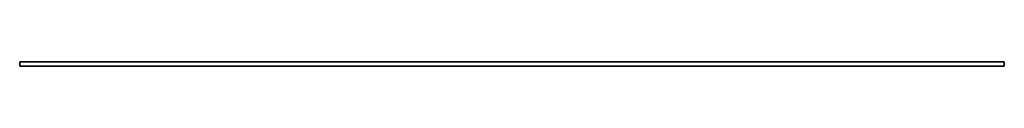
# Model space of a CAD drawing. Header units: millimetres. Extents: x 0 to 3500, y -16 to 0.
import ezdxf

# ---------------------------------------------------------------- set-up
doc = ezdxf.new("R2010")
doc.units = ezdxf.units.MM
doc.header["$LTSCALE"] = 10
doc.layers.add('3DD-cke-_BESCH_sich_laufhor_hilf', color=1, linetype='Continuous')
doc.layers.add('3DD-cke-_BESCH_sich_laufhor_hilf_wnz', color=1, linetype='Continuous')

msp = doc.modelspace()

# ---------------------------------------------------------------- linework, layer by layer
at = {"layer": '3DD-cke-_BESCH_sich_laufhor_hilf_wnz'}
msp.add_polyline3d([(0, 0, 0), (0, 0, 0), (0, 0, 0), (0, 0, 0), (0, 0, 0), (0, 0, 0), (0, -15.5, 0), (0, -15.5, -79), (0, 0, -79), (0, -15.5, -79), (3500, -15.5, -79), (3500, 0, -79), (3500, -15.5, -79), (3500, -15.5, 0), (3500, 0, 0), (3500, -15.5, 0), (0, -15.5, 0), (0, 0, 0), (0, 0, -79), (3500, 0, -79), (3500, 0, 0), (0, 0, 0)], dxfattribs=at)

# ---------------------------------------------------------------- meshes
at = {"layer": '3DD-cke-_BESCH_sich_laufhor_hilf'}
mesh = msp.add_polymesh((6, 3), dxfattribs=at)
for k, corner in enumerate([(3500, 0), (3500, -15.5), (3500, -15.5), (0, 0), (0, -15.5), (0, -15.5), (0, 0, -79), (0, -15.5, -79), (0, -15.5), (3500, 0, -79), (3500, -15.5, -79), (3500, -15.5), (3500, 0, -79), (3500, 0, -79), (3500, 0), (0, 0, -79), (0, 0, -79), (0, 0)]):
    mesh.set_mesh_vertex(divmod(k, 3), corner)

doc.saveas('drawing.dxf')
